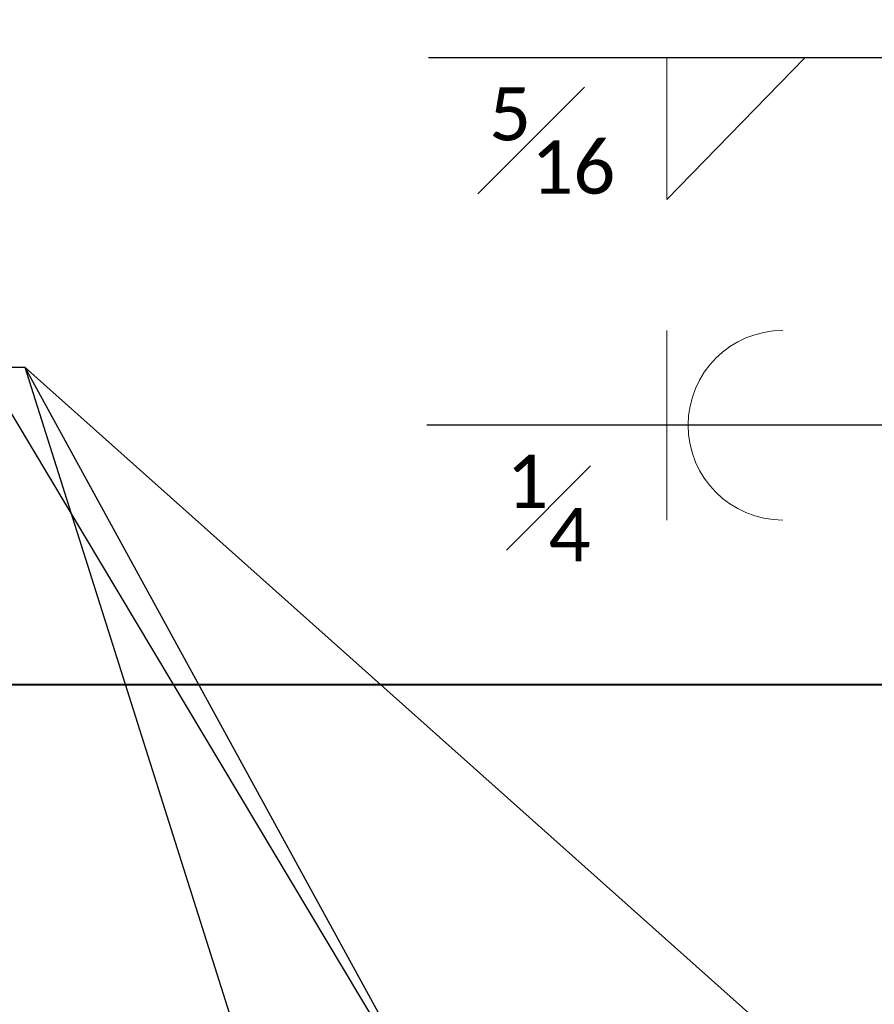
# Model space of a CAD drawing. Header units: metres. Extents: x -138 to 797, y -50 to 519.
# Tile 4 of 256: x -92 to -76, y 5 to 25. Entities that reach past the tile are written whole.
import ezdxf
from ezdxf import colors
from ezdxf.entities.mleader import LeaderData, LeaderLine
from ezdxf.enums import TextEntityAlignment as Align
from ezdxf.math import Vec2, Vec3

# ---------------------------------------------------------------- set-up
doc = ezdxf.new("R2010")
doc.units = ezdxf.units.M
doc.header["$MEASUREMENT"] = 0
for name, color, linetype, lineweight in [('B_ANNO_DIM', 7, 'Continuous', 18), ('B_ANNO_TEXT', 7, 'Continuous', 18), ('B_DETAIL_OBJ', 7, 'Continuous', 40)]:
    doc.layers.add(name, color=color, linetype=linetype, lineweight=lineweight)
doc.styles.add('Annotative', font='calibri.ttf', dxfattribs={"height": 0.0625})
doc.styles.get("Standard").update_dxf_attribs({"font": 'calibri.ttf'})

# ---------------------------------------------------------------- blocks, each defined once
blk = doc.blocks.new('_Open30')
at = {"color": 0, "linetype": 'ByBlock', "lineweight": -2}
for p, q in [((-1, 0.268), (0, 0)), ((0, 0), (-1, -0.268)), ((0, 0), (-1, 0))]:
    blk.add_line(p, q, dxfattribs=at)
blk = doc.blocks.new('INS_JTSS_ATGRSDWK+SS_BASE')
at = {"layer": 'B_ANNO_DIM'}
for p, q in [((35.9346, -242.7359), (33.2183, -245.529)), ((33.2183, -245.529), (33.2183, -242.7359)), ((33.2183, -248.1126), (33.2183, -251.8494))]:
    blk.add_line(p, q, dxfattribs=at)
blk.add_arc((35.5046, -249.981), 1.8684, 90, 270, dxfattribs=at)
at = {"layer": 'B_DETAIL_OBJ', "flags": 128}
blk.add_lwpolyline([(53.2831, -257.2601), (53.4748, -257.0615), (53.4748, -255.8837), (52.6941, -255.0962), (14.2915, -255.0962), (14.2915, -293.6762)], dxfattribs=at)
at = {"style": 'Annotative'}
blk.add_attdef('DIM12', text='', height=1.5, rotation=90, dxfattribs=at).set_placement((9.8635, -92.4421), align=Align.MIDDLE_CENTER)
at = {"layer": 'B_ANNO_DIM', "char_height": 1.5, "width": 13.723268, "attachment_point": 3, "line_spacing_factor": 0.9, "style": 'Annotative'}
for s, insert in [('\\A1;{\\H0.7x;\\S5#16;}', (32.2028, -243.3168)), ('\\A1;{\\H0.7x;\\S1#4;}', (31.7146, -250.5618))]:
    blk.add_mtext(s, dxfattribs=dict(at, insert=insert))
at = {"layer": 'B_ANNO_DIM', "lineweight": 30}
for tag, p in [('BAR1', (10.7294, -248.1165)), ('BAR3', (129.0984, -257.5272))]:
    blk.add_attdef(tag, text='', height=1.5, dxfattribs=at).set_placement(p, align=Align.TOP_LEFT)
at = {"layer": 'B_ANNO_DIM', "style": 'Annotative'}
for tag, p in [('BAR2', (96.1024, -274.8563)), ('BAR4', (122.9444, -296.1127))]:
    blk.add_attdef(tag, text='', height=1.5, dxfattribs=at).set_placement(p, align=Align.TOP_LEFT)
at = {"layer": 'B_ANNO_TEXT', "style": 'Annotative'}
for tag, p in [('SS', (321.0554, -84.683)), ('BID#', (275.9705, -312.1489))]:
    blk.add_attdef(tag, p, '', height=1.5, dxfattribs=at)
at = {"layer": 'B_ANNO_DIM'}
ml = blk.add_multileader_mtext('Standard', dxfattribs=at)
ml.set_content('', color=256)
ml.set_leader_properties()
ml.set_arrow_properties(name='OPEN30')
ml.build(insert=Vec2(0, 0))
ml.multileader.update_dxf_attribs({"text_right_attachment_type": 3, "dogleg_length": 0.0625, "arrow_head_size": 1.5, "scale": 24})
ctx = ml.context
ctx.base_point, ctx.scale, ctx.char_height, ctx.arrow_head_size, ctx.landing_gap_size, ctx.plane_origin = Vec3(27.0195, -242.7359), 24, 1.5, 1.5, 0.75, Vec3(44.2314, -227.2103)
ctx.right_attachment = 3
notes = []
notes.append((ctx, [(0, (1, 1, 0), (32.0464, -242.7359), (-1, 0), 3.5269, [(0, [(48.5845, -259.1819), (38.3587, -242.7359), (38.3587, -242.7359)], 0, [])])]))
ctx.mtext.insert, ctx.mtext.flow_direction = Vec3(27.7695, -241.9859), 5
ml = blk.add_multileader_mtext('Standard', dxfattribs=at)
ml.set_content('', color=256)
ml.set_leader_properties()
ml.set_arrow_properties(name='OPEN30')
ml.build(insert=Vec2(0, 0))
ml.multileader.update_dxf_attribs({"text_right_attachment_type": 3, "dogleg_length": 0.0625, "arrow_head_size": 1.5, "scale": 24})
ctx = ml.context
ctx.base_point, ctx.scale, ctx.char_height, ctx.arrow_head_size, ctx.landing_gap_size, ctx.plane_origin = Vec3(15.3195, -248.8422), 24, 1.5, 1.5, 0.75, Vec3(29.8697, -278.7039)
ctx.right_attachment = 3
notes.append((ctx, [(0, (1, 1, 0), (18.3195, -248.8422), (-1, 0), 1.5, [(2, [(29.9964, -278.6364), (20.5749, -248.8422), (19.7515, -248.8422), (29.4379, -265.0424), (20.5749, -248.8422), (38.8525, -265.1529), (20.5749, -248.8422)], 0, [])])]))
ctx.mtext.insert, ctx.mtext.flow_direction = Vec3(16.0695, -248.0922), 5
ml = blk.add_multileader_mtext('Standard', dxfattribs=at)
ml.set_content('', color=256)
ml.set_leader_properties()
ml.set_arrow_properties(name='OPEN30')
ml.build(insert=Vec2(0, 0))
ml.multileader.update_dxf_attribs({"text_right_attachment_type": 3, "dogleg_length": 0.0625, "arrow_head_size": 1.5, "scale": 24})
ctx = ml.context
ctx.base_point, ctx.scale, ctx.char_height, ctx.arrow_head_size, ctx.landing_gap_size, ctx.plane_origin = Vec3(26.9887, -249.981), 24, 1.5, 1.5, 0.75, Vec3(43.4476, -234.4553)
ctx.right_attachment = 3
notes.append((ctx, [(0, (1, 1, 0), (31.2627, -249.981), (-1, 0), 2.774, [(3, [(45.3095, -262.5967), (37.575, -249.981), (44.2073, -280.3958), (37.575, -249.981)], 0, [])])]))
ctx.mtext.insert, ctx.mtext.flow_direction = Vec3(27.7387, -249.231), 5
for ctx, leaders in notes:
    for number, flags, end, landing, length, lines in leaders:
        leader = LeaderData()
        leader.index, (leader.has_last_leader_line, leader.has_dogleg_vector, leader.attachment_direction) = number, flags
        leader.last_leader_point, leader.dogleg_vector, leader.dogleg_length = Vec3(end), Vec3(landing), length
        for number, points, colour, breaks in lines:
            line = LeaderLine()
            line.index, line.vertices, line.color, line.breaks = number, Vec3.list(points), colors.encode_raw_color(colour), breaks
            leader.lines.append(line)
        ctx.leaders.append(leader)

msp = doc.modelspace()

# ---------------------------------------------------------------- block references
msp.add_blockref('INS_JTSS_ATGRSDWK+SS_BASE', (-112.829, 266.839))

doc.saveas('drawing.dxf')
